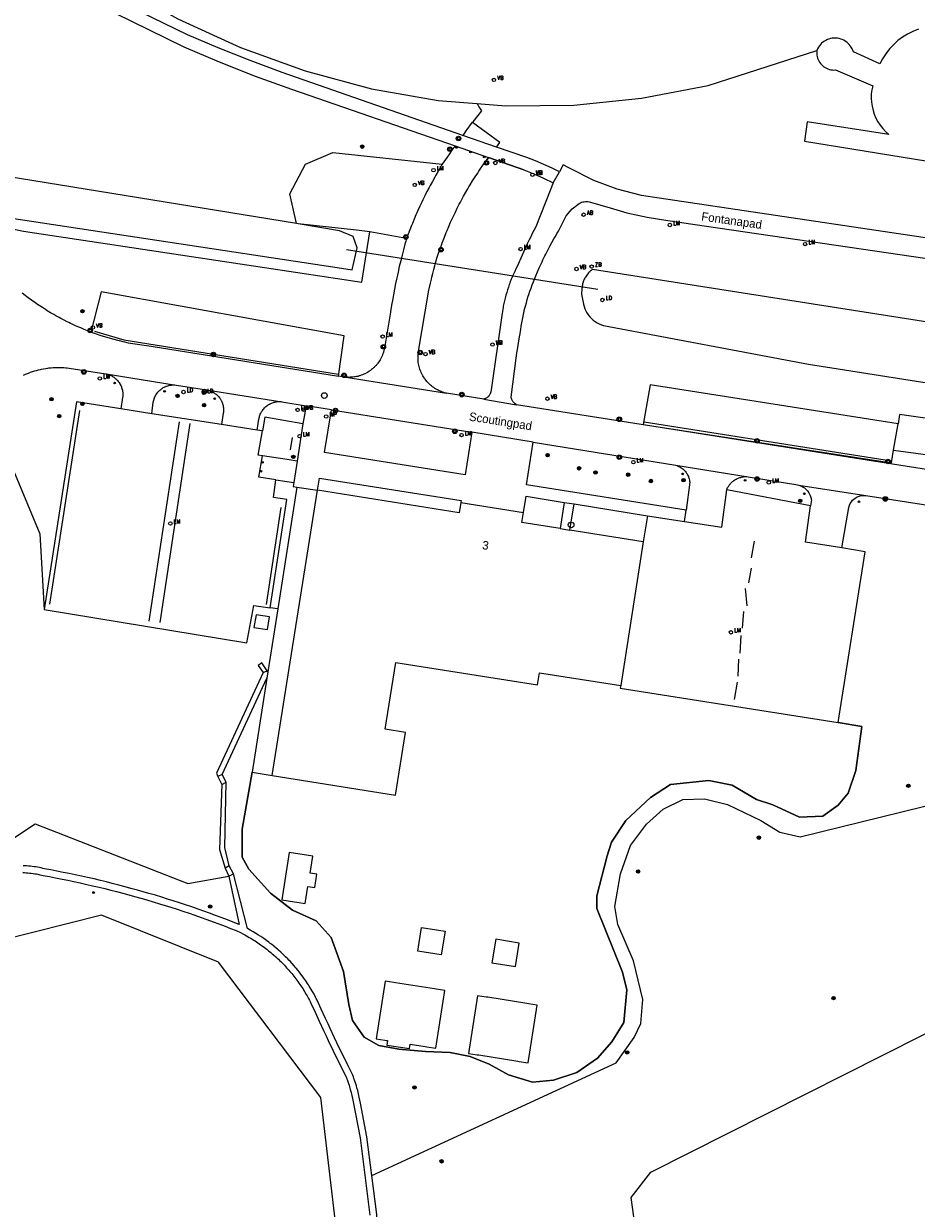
# Model space of a CAD drawing. Header units: metres. Extents: x 138165 to 154469, y 480134 to 494189.
# Tile 47 of 256: x 143048 to 143178, y 484844 to 485018. Entities that reach past the tile are written whole.
import ezdxf

# ---------------------------------------------------------------- set-up
doc = ezdxf.new("R2010")
doc.units = ezdxf.units.M
doc.header["$LTSCALE"] = 0.001
doc.header["$MEASUREMENT"] = 0
for name, color, linetype, lineweight in [('Level 5', 7, 'Continuous', 0), ('TOP-L-duiker', 7, 'Continuous', 0), ('TOP-L-terrein schutting raster hek leuning', 7, 'Continuous', 0), ('TOP-L-topo objecten punt', 7, 'Continuous', 0), ('TOP-L-topo objecten vlak', 7, 'Continuous', 0), ('TOP-L-verharding molgoot', 7, 'Continuous', 0), ('TOP-L-verharding vangrail', 7, 'Continuous', 0), ('TOP-T-topo huisnummering naamgeving', 7, 'Continuous', 0)]:
    doc.layers.add(name, color=color, linetype=linetype, lineweight=lineweight)
doc.styles.add('Style-INTL_ISO', font='INTL_ISO.shx')
doc.styles.add('Style-STANDARD', font='STANDARD.shx')

# ---------------------------------------------------------------- blocks, each defined once
blk = doc.blocks.new('24')
at = {"layer": 'TOP-L-topo objecten punt', "color": 7, "linetype": 'Continuous', "lineweight": 0}
for radius in [0.025, 0.0182, 0.0115, 0.005]:
    blk.add_circle((0, 0), radius, dxfattribs=at)
blk = doc.blocks.new('39')
at = {"layer": 'TOP-L-topo objecten punt', "color": 7, "linetype": 'Continuous', "lineweight": 0}
for p, q in [((0.0175, 0.0175), (-0.0175, 0.0175)), ((-0.0175, 0.0175), (-0.0175, -0.0175)), ((0.0175, 0.0175), (0.0175, -0.0175)), ((0.0175, -0.0175), (-0.0175, -0.0175))]:
    blk.add_line(p, q, dxfattribs=at)
blk.add_circle((0, 0), 0.0332, dxfattribs=at)
blk = doc.blocks.new('121')
at = {"layer": 'TOP-L-topo objecten punt', "color": 7, "linetype": 'Continuous', "lineweight": 0}
blk.add_circle((0, 0), 0.025, dxfattribs=at)
at = {"layer": 'TOP-L-topo objecten punt', "color": 7, "linetype": 'Continuous', "lineweight": 0, "style": 'Style-STANDARD'}
blk.add_text('LD', height=0.06, dxfattribs=at).set_placement((0.0483, 0))
blk = doc.blocks.new('*U13')
at = {"layer": 'Level 5', "color": 7, "linetype": 'Continuous', "lineweight": 0}
blk.add_circle((0, 0), 0.0415, dxfattribs=at)
blk = doc.blocks.new('150')
at = {"layer": 'Level 5', "color": 7, "linetype": 'Continuous', "lineweight": 0}
blk.add_blockref('*U13', (0, 0), dxfattribs=at)
blk = doc.blocks.new('73')
at = {"layer": 'TOP-L-topo objecten punt', "color": 7, "linetype": 'Continuous', "lineweight": 0}
blk.add_circle((0, 0), 0.025, dxfattribs=at)
at = {"layer": 'TOP-L-topo objecten punt', "color": 7, "linetype": 'Continuous', "lineweight": 0, "style": 'Style-STANDARD'}
blk.add_text('WP', height=0.06, dxfattribs=at).set_placement((0.0483, 0))
blk = doc.blocks.new('16')
at = {"layer": 'TOP-L-topo objecten punt', "color": 7, "linetype": 'Continuous', "lineweight": 0}
blk.add_circle((0, 0), 0.025, dxfattribs=at)
at = {"layer": 'TOP-L-topo objecten punt', "color": 7, "linetype": 'Continuous', "lineweight": 0, "style": 'Style-STANDARD'}
blk.add_text('LM', height=0.06, dxfattribs=at).set_placement((0.0483, 0))
blk = doc.blocks.new('10')
at = {"layer": 'TOP-L-topo objecten punt', "linetype": 'Continuous', "lineweight": 0}
blk.add_circle((0, 0), 0.0125, dxfattribs=at)
blk = doc.blocks.new('14')
at = {"layer": 'TOP-L-topo objecten punt', "color": 7, "linetype": 'Continuous', "lineweight": 0}
blk.add_circle((0, 0), 0.025, dxfattribs=at)
at = {"layer": 'TOP-L-topo objecten punt', "color": 7, "linetype": 'Continuous', "lineweight": 0, "style": 'Style-STANDARD'}
blk.add_text('VB', height=0.06, dxfattribs=at).set_placement((0.0483, 0))
blk = doc.blocks.new('85')
at = {"layer": 'TOP-L-topo objecten punt', "color": 7, "linetype": 'Continuous', "lineweight": 0}
blk.add_circle((0, 0), 0.025, dxfattribs=at)
at = {"layer": 'TOP-L-topo objecten punt', "color": 7, "linetype": 'Continuous', "lineweight": 0, "style": 'Style-STANDARD'}
blk.add_text('ZB', height=0.06, dxfattribs=at).set_placement((0.0483, 0))
blk = doc.blocks.new('11')
at = {"layer": 'TOP-L-topo objecten punt', "color": 7, "linetype": 'Continuous', "lineweight": 0}
blk.add_circle((0, 0), 0.025, dxfattribs=at)
at = {"layer": 'TOP-L-topo objecten punt', "color": 7, "linetype": 'Continuous', "lineweight": 0, "style": 'Style-STANDARD'}
blk.add_text('AB', height=0.06, dxfattribs=at).set_placement((0.0483, 0))

msp = doc.modelspace()

# ---------------------------------------------------------------- linework, layer by layer
at = {"layer": 'TOP-L-duiker', "flags": 128}
msp.add_lwpolyline([(143094.85, 484984.64), (143131.67, 484978.83)], dxfattribs=at)
at = {"layer": 'TOP-L-terrein schutting raster hek leuning', "flags": 128}
for points in [[(143134.99, 484920.83), (143134.93, 484920.42), (143166.79, 484915.39), (143170.26, 484914.84), (143169.41, 484908.38), (143168.27, 484905.09), (143166.82, 484903.3), (143164.58, 484901.71), (143161.15, 484901.56), (143157.27, 484903.35), (143154.88, 484904.15), (143151.3, 484906.24), (143147.91, 484906.93), (143142.29, 484906.34), (143139.35, 484904.44), (143135.72, 484901.06), (143133.63, 484897.92), (143133.03, 484895.89), (143131.49, 484890.06), (143131.49, 484888.17), (143135.27, 484878.87), (143135.87, 484876.28), (143135.47, 484871.5), (143133.68, 484868.66), (143131.59, 484866.28), (143128.56, 484864.18), (143125.17, 484863.09), (143122.09, 484862.79), (143118.6, 484863.84), (143115.77, 484865.43), (143112.98, 484866.52), (143110.04, 484867.12), (143106.41, 484867.27), (143102.53, 484867.62), (143099.59, 484868.12), (143097.45, 484869.36), (143095.76, 484871.8), (143095.21, 484874.14), (143094.42, 484878.97), (143092.63, 484883.94), (143090.44, 484886.38), (143086.95, 484887.97), (143083.77, 484890.41), (143080.58, 484893.94), (143079.59, 484895.69), (143079.62, 484899.79), (143081.06, 484908.14), (143083.98, 484907.65), (143090.63, 484949.42)], [(143098.58, 484849.09), (143134.35, 484865.59), (143136.95, 484869.33), (143137.96, 484871.36), (143138.25, 484874.87), (143136.89, 484880.52), (143134.57, 484885.84), (143134.12, 484888.49), (143134.97, 484893.24), (143136.44, 484897.43), (143138.79, 484900.54), (143141.22, 484902.74), (143144.1, 484904.16), (143147.27, 484904.22), (143150.6, 484903.42), (143155.52, 484901.05), (143158.29, 484899.35), (143161.23, 484898.67), (143188.21, 484905.29), (143208.73, 484909.98), (143225.04, 484918.58)]]:
    msp.add_lwpolyline(points, dxfattribs=at)
at = {"layer": 'TOP-L-topo objecten vlak', "flags": 128}
for points in [[(143111.88, 485001.34), (143085.47, 485010.52), (143080.77, 485012.29), (143076.08, 485014.13), (143071.59, 485016.06), (143057.87, 485022.8), (143040.3, 485031.84), (143039.23, 485032.65), (143038.22, 485033.54), (143037.3, 485034.52), (143033.08, 485039.49), (143034.04, 485040.35)], [(143017.81, 485026.51), (143031.69, 485038.29), (143036.57, 485032.52), (143038.11, 485031.18), (143038.8, 485030.64), (143039.55, 485030.16), (143040.34, 485029.75), (143058.45, 485020.47), (143071.05, 485014.3), (143076.25, 485012.09), (143081.51, 485010.02), (143086.83, 485008.09), (143110.76, 484999.82)], [(143048.52, 485032.53), (143053.09, 485028.93), (143061.43, 485023.31), (143070.2, 485018.38), (143079.35, 485014.2), (143088.81, 485010.77), (143098.52, 485008.13), (143108.31, 485006.46), (143113.96, 485006.01)], [(143178.57, 485016.87), (143177.76, 485016.56), (143176.98, 485016.17), (143176.24, 485015.72), (143175.54, 485015.2), (143174.9, 485014.61), (143174.31, 485013.98), (143173.78, 485013.29), (143173.31, 485012.56), (143172.91, 485011.79), (143169.04, 485013.56), (143168.95, 485013.79), (143168.85, 485014.02), (143168.73, 485014.24), (143168.59, 485014.44), (143168.43, 485014.64), (143168.25, 485014.81), (143168.06, 485014.97), (143167.86, 485015.12), (143167.64, 485015.25), (143167.42, 485015.35), (143167.18, 485015.44), (143166.94, 485015.5), (143166.7, 485015.55), (143166.45, 485015.57), (143166.2, 485015.57), (143165.95, 485015.55), (143165.7, 485015.5), (143165.46, 485015.44), (143165.23, 485015.35), (143165, 485015.24), (143164.79, 485015.12), (143164.58, 485014.97), (143164.39, 485014.81), (143164.22, 485014.63), (143164.06, 485014.44), (143163.92, 485014.23), (143163.8, 485014.01), (143163.7, 485013.78)], [(143113.96, 485006.01), (143118.21, 485005.67), (143128.14, 485005.78), (143138.03, 485006.77), (143147.78, 485008.64), (143163.7, 485013.78)], [(143163.7, 485013.78), (143163.67, 485013.56), (143163.67, 485013.33), (143163.7, 485013.1), (143163.74, 485012.88), (143163.8, 485012.66), (143163.88, 485012.45), (143163.97, 485012.24), (143164.09, 485012.05), (143164.22, 485011.87), (143164.37, 485011.69), (143164.53, 485011.54), (143164.71, 485011.39), (143164.9, 485011.27), (143165.1, 485011.16), (143165.31, 485011.07), (143165.52, 485011), (143165.74, 485010.94), (143165.97, 485010.91), (143166.19, 485010.9), (143166.42, 485010.91), (143171.86, 485008.6), (143171.73, 485008), (143171.66, 485007.4), (143171.64, 485006.79), (143171.68, 485006.19), (143171.77, 485005.59), (143171.91, 485004.99), (143172.1, 485004.42), (143172.34, 485003.86), (143172.63, 485003.32), (143172.96, 485002.82), (143173.34, 485002.34), (143173.75, 485001.9), (143174.21, 485001.49), (143162.29, 485003.34), (143161.9, 485000.47), (143265.67, 484983.66)], [(143113.96, 485006.01), (143114.09, 485005.79), (143114.26, 485005.53), (143114.62, 485004.95), (143114.08, 485004.25), (143113.37, 485003.33), (143113.3, 485003.24)], [(143113.3, 485003.24), (143113.24, 485003.28), (143112.35, 485001.98), (143111.97, 485001.47), (143111.88, 485001.34)], [(143116.81, 484999.62), (143117.32, 485000.31), (143113.3, 485003.24)], [(143116.81, 484999.62), (143111.88, 485001.34)], [(143110.76, 484999.82), (143110.26, 484999.11), (143109.93, 484998.64), (143109.59, 484998.16), (143109.37, 484997.82), (143108.87, 484997.13)], [(143110.76, 484999.82), (143110.77, 484999.82), (143115.67, 484998.1)], [(143126.04, 484996.02), (143124.99, 484996.52), (143123.77, 484997.07), (143122.53, 484997.59), (143121.28, 484998.08), (143116.81, 484999.62)], [(143087.56, 484988.42), (143086.57, 484992.79), (143088.86, 484997.12), (143092.88, 484998.84), (143108.87, 484997.13)], [(143109.51, 484963.6), (143109.43, 484963.62), (143109.23, 484963.67), (143109.13, 484963.7), (143108.93, 484963.77), (143108.83, 484963.8), (143108.74, 484963.84), (143108.64, 484963.88), (143108.45, 484963.96), (143108.27, 484964.05), (143108.08, 484964.15), (143107.99, 484964.2), (143107.82, 484964.3), (143107.64, 484964.42), (143107.56, 484964.48), (143107.48, 484964.54), (143107.31, 484964.67), (143107.15, 484964.8), (143107, 484964.94), (143106.93, 484965.01), (143106.86, 484965.09), (143106.71, 484965.24), (143106.64, 484965.31), (143106.51, 484965.47), (143106.39, 484965.64), (143106.33, 484965.72), (143106.27, 484965.81), (143106.15, 484965.98), (143106.05, 484966.16), (143105.95, 484966.34), (143105.85, 484966.52), (143105.81, 484966.62), (143105.73, 484966.81), (143105.69, 484966.9), (143105.62, 484967.1), (143105.56, 484967.3), (143105.5, 484967.49), (143105.45, 484967.7), (143105.42, 484967.9), (143105.38, 484968.1), (143105.37, 484968.21), (143105.35, 484968.41), (143105.34, 484968.52), (143105.34, 484968.62), (143105.34, 484968.83), (143105.34, 484968.93), (143105.35, 484969.14), (143105.36, 484969.34), (143105.37, 484969.45), (143106.94, 484978.66), (143107.16, 484979.72), (143107.29, 484980.28), (143107.35, 484980.57), (143107.49, 484981.13), (143107.63, 484981.7), (143107.78, 484982.26), (143107.86, 484982.54), (143107.94, 484982.82), (143108.11, 484983.38), (143108.29, 484983.93), (143108.47, 484984.49), (143108.76, 484985.29), (143108.87, 484985.59), (143109.1, 484986.21), (143109.34, 484986.82), (143109.47, 484987.12), (143109.59, 484987.42), (143109.85, 484988.02), (143110.11, 484988.62), (143110.24, 484988.92), (143110.38, 484989.22), (143110.52, 484989.52), (143110.8, 484990.11), (143111.09, 484990.7), (143111.38, 484991.28), (143111.53, 484991.57), (143111.84, 484992.15), (143111.99, 484992.44), (143112.31, 484993.01), (143112.61, 484993.53), (143112.79, 484993.82), (143112.97, 484994.11), (143113.33, 484994.69), (143113.7, 484995.26), (143114.07, 484995.83), (143114.26, 484996.11), (143114.65, 484996.68), (143114.84, 484996.96), (143115.24, 484997.51), (143115.44, 484997.79)], [(143120.81, 484996.29), (143115.67, 484998.1), (143115.44, 484997.79)], [(143115.44, 484997.79), (143115.67, 484998.1)], [(143115.67, 484998.1), (143120.81, 484996.29)], [(143087.56, 484988.42), (143041.27, 484995.95), (143038.81, 484993.7), (143040.22, 484990.26)], [(143108.87, 484997.13), (143108.3, 484996.08), (143107.96, 484995.49), (143107.79, 484995.2), (143107.45, 484994.6), (143107.13, 484994), (143106.97, 484993.7), (143106.65, 484993.1), (143106.34, 484992.49), (143106.04, 484991.88), (143105.89, 484991.57), (143105.6, 484990.96), (143105.32, 484990.34), (143105.18, 484990.02), (143105.04, 484989.71), (143104.77, 484989.09), (143104.61, 484988.69), (143104.51, 484988.46), (143104.39, 484988.14), (143104.14, 484987.51), (143103.89, 484986.87), (143103.66, 484986.23)], [(143120.81, 484996.29), (143122.26, 484995.69), (143123.69, 484995.06), (143125.1, 484994.4)], [(143125.1, 484994.4), (143126.04, 484996.02)], [(143270.74, 484954.66), (143270.02, 484956.04), (143267.51, 484960.16), (143264.58, 484964), (143263.48, 484965.36), (143261.15, 484967.84), (143258.56, 484970.06), (143255.76, 484972), (143253.09, 484973.42), (143249.03, 484975.14), (143244.81, 484976.42), (143240.48, 484977.26), (143140.63, 484992.14), (143138.02, 484992.56), (143134.48, 484993.46), (143131.05, 484994.73), (143127.39, 484996.59), (143126.57, 484997.03), (143126.04, 484996.02)], [(143125.1, 484994.4), (143124.69, 484993.28), (143122.59, 484987.94), (143122.3, 484987.4), (143122.01, 484986.86), (143121.87, 484986.59), (143121.6, 484986.04), (143121.33, 484985.48), (143119.85, 484982.15), (143119.67, 484981.79), (143119.49, 484981.42), (143119.31, 484981.04), (143119.23, 484980.85), (143119.15, 484980.66), (143118.99, 484980.28), (143118.84, 484979.9), (143118.76, 484979.7), (143118.69, 484979.51), (143118.56, 484979.12), (143118.43, 484978.72), (143118.31, 484978.33), (143118.19, 484977.93), (143118.09, 484977.53), (143117.99, 484977.13), (143117.9, 484976.72), (143117.82, 484976.32), (143117.78, 484976.12), (143117.74, 484975.91), (143117.68, 484975.5), (143117.65, 484975.3), (143115.98, 484963.74), (143115.96, 484963.69), (143115.93, 484963.59), (143115.91, 484963.54), (143115.89, 484963.49), (143115.84, 484963.4), (143115.81, 484963.35), (143115.75, 484963.27), (143115.68, 484963.18), (143115.61, 484963.1), (143115.58, 484963.07), (143115.49, 484963), (143115.41, 484962.94), (143115.32, 484962.88), (143115.23, 484962.83), (143115.18, 484962.81), (143115.08, 484962.77), (143115.03, 484962.75), (143114.97, 484962.72)], [(143119.77, 484961.91), (143119.73, 484961.95), (143119.68, 484961.97), (143119.59, 484962.03), (143119.54, 484962.06), (143119.46, 484962.13), (143119.42, 484962.16), (143119.34, 484962.24), (143119.31, 484962.28), (143119.24, 484962.36), (143119.21, 484962.41), (143119.15, 484962.5), (143119.1, 484962.59), (143119.06, 484962.69), (143119.04, 484962.74), (143119.02, 484962.79), (143119.01, 484962.84), (143118.98, 484962.95), (143118.98, 484963), (143119.7, 484968.71), (143119.76, 484969.07), (143119.82, 484969.53), (143119.89, 484969.99), (143120.04, 484970.91), (143120.19, 484971.84), (143120.27, 484972.3), (143120.32, 484972.68), (143120.36, 484972.93), (143120.43, 484973.43), (143120.48, 484973.67), (143120.52, 484973.92), (143120.61, 484974.41), (143120.71, 484974.9), (143120.82, 484975.39), (143120.93, 484975.88), (143121.05, 484976.36), (143121.19, 484976.84), (143121.25, 484977.09), (143121.33, 484977.33), (143121.47, 484977.8), (143121.55, 484978.04), (143121.7, 484978.52), (143121.87, 484978.99), (143122.04, 484979.46), (143122.22, 484979.92), (143122.32, 484980.16), (143122.57, 484980.78), (143122.82, 484981.37), (143123.08, 484981.95), (143123.21, 484982.24), (143123.48, 484982.82), (143123.61, 484983.11), (143123.89, 484983.69), (143124.03, 484983.97), (143124.32, 484984.54), (143124.47, 484984.82), (143124.62, 484985.11), (143124.92, 484985.67), (143125.23, 484986.22), (143125.39, 484986.5), (143125.71, 484987.05), (143125.87, 484987.33), (143127.01, 484989.54), (143127.88, 484990.58), (143128.93, 484991.39), (143129.12, 484991.48), (143129.28, 484991.55), (143129.47, 484991.6), (143129.63, 484991.63), (143129.82, 484991.65), (143130, 484991.66), (143130.18, 484991.65), (143130.37, 484991.62), (143132.95, 484990.88), (143135.88, 484990.02), (143138.87, 484989.38), (143141.9, 484988.88), (143240.08, 484974.48)], [(143040.22, 484990.26), (143041.41, 484989.61), (143042.87, 484988.83), (143044.4, 484988.18), (143045.98, 484987.67), (143047.59, 484987.3), (143049.24, 484987.08), (143097.11, 484979.84), (143098.27, 484987.21)], [(143040.22, 484990.26), (143042.29, 484989.77), (143093.49, 484982), (143095.7, 484981.68), (143096.42, 484984.89), (143095.87, 484986.53), (143093.87, 484987.39), (143087.8, 484988.38)], [(143087.8, 484988.38), (143087.56, 484988.42)], [(143098.27, 484987.21), (143096.34, 484987.48), (143087.8, 484988.38)], [(143103.66, 484986.23), (143098.27, 484987.21)], [(143103.66, 484986.23), (143103.55, 484985.84), (143103.43, 484985.43), (143103.21, 484984.61), (143103, 484983.79), (143102.8, 484982.97), (143102.6, 484982.14), (143102.41, 484981.31), (143102.32, 484980.9), (143102.23, 484980.48), (143102.05, 484979.65), (143101.89, 484978.82), (143101.73, 484977.98), (143101.58, 484977.15), (143101.51, 484976.73), (143101.37, 484975.89), (143101.3, 484975.47), (143100.42, 484970.18), (143100.39, 484970.03), (143100.35, 484969.83), (143100.29, 484969.63), (143100.23, 484969.44), (143100.16, 484969.25), (143100.12, 484969.15), (143100.04, 484968.96), (143099.95, 484968.78), (143099.85, 484968.6), (143099.8, 484968.51), (143099.69, 484968.34), (143099.58, 484968.17), (143099.46, 484968), (143099.4, 484967.92), (143099.27, 484967.76), (143099.2, 484967.68), (143099.13, 484967.61), (143098.99, 484967.46), (143098.92, 484967.39), (143098.84, 484967.32), (143098.69, 484967.18), (143098.53, 484967.05), (143098.37, 484966.93), (143098.29, 484966.87), (143098.2, 484966.81), (143098.12, 484966.76), (143097.94, 484966.65), (143097.86, 484966.6), (143097.67, 484966.5), (143097.58, 484966.46), (143097.4, 484966.37), (143097.21, 484966.29), (143097.02, 484966.22), (143096.82, 484966.16), (143096.73, 484966.13), (143096.53, 484966.07), (143096.43, 484966.05), (143096.33, 484966.03), (143096.13, 484965.99), (143096.03, 484965.98), (143095.82, 484965.95), (143095.62, 484965.93), (143095.42, 484965.93), (143095.21, 484965.92), (143095.11, 484965.93), (143094.9, 484965.94), (143094.7, 484965.96), (143094.5, 484965.98)], [(143259.73, 484961.46), (143130.88, 484981.71), (143130.79, 484981.65), (143130.73, 484981.6), (143130.66, 484981.55), (143130.59, 484981.49), (143130.53, 484981.44), (143130.47, 484981.38), (143130.35, 484981.27), (143130.29, 484981.2), (143130.17, 484981.08), (143130.12, 484981.01), (143130.02, 484980.88), (143129.92, 484980.74), (143129.83, 484980.6), (143129.79, 484980.53), (143129.75, 484980.45), (143129.67, 484980.3), (143129.6, 484980.15), (143129.57, 484980.07), (143129.51, 484979.91), (143129.48, 484979.83), (143129.46, 484979.75), (143129.42, 484979.59), (143129.4, 484979.51), (143129.38, 484979.42), (143129.36, 484979.26), (143129.34, 484979.09), (143129.33, 484978.92), (143129.26, 484978.09), (143129.56, 484976.63)], [(143093.69, 484966.12), (143094.54, 484971.98), (143058.97, 484978.43), (143057.48, 484972.56)], [(143057.48, 484972.56), (143056.98, 484972.75), (143056.48, 484972.95), (143055.98, 484973.16), (143055.73, 484973.26), (143055.48, 484973.37), (143055.24, 484973.48), (143054.75, 484973.71), (143054.5, 484973.82), (143054.26, 484973.94), (143054.02, 484974.06), (143053.54, 484974.3), (143053.06, 484974.55), (143052.82, 484974.68), (143052.35, 484974.94), (143052.05, 484975.11), (143051.57, 484975.39), (143051.09, 484975.68), (143050.85, 484975.83), (143050.38, 484976.13), (143050.15, 484976.28), (143049.68, 484976.59), (143049.22, 484976.91), (143048.99, 484977.07), (143048.77, 484977.23), (143048.32, 484977.56), (143048.09, 484977.72), (143047.87, 484977.89), (143047.43, 484978.23)], [(143129.56, 484976.63), (143129.64, 484976.29), (143129.76, 484975.97), (143129.9, 484975.65), (143130.06, 484975.35), (143130.25, 484975.06), (143130.47, 484974.79), (143130.71, 484974.54), (143130.97, 484974.31), (143131.24, 484974.1), (143131.54, 484973.92), (143131.85, 484973.76), (143132.17, 484973.63), (143132.49, 484973.53), (143162.46, 484967.87), (143257.6, 484952.86)], [(143057.48, 484972.56), (143057.99, 484972.38), (143058.25, 484972.28), (143058.76, 484972.11), (143059.27, 484971.95), (143059.79, 484971.79), (143060.3, 484971.64), (143060.83, 484971.5), (143061.35, 484971.36), (143061.61, 484971.3), (143062.14, 484971.17), (143062.4, 484971.11), (143062.93, 484971), (143063.29, 484970.93), (143066.27, 484970.47), (143093.69, 484966.12)], [(143047.62, 484966.26), (143047.9, 484966.38), (143048.19, 484966.5), (143048.33, 484966.56), (143048.62, 484966.67), (143048.92, 484966.77), (143049.21, 484966.86), (143049.51, 484966.95), (143049.66, 484966.99), (143049.81, 484967.03), (143050.11, 484967.09), (143050.27, 484967.13), (143050.55, 484967.18), (143050.86, 484967.23), (143051.17, 484967.28), (143051.33, 484967.3), (143051.64, 484967.33), (143051.95, 484967.35), (143052.26, 484967.37), (143052.58, 484967.38), (143052.89, 484967.38), (143053.05, 484967.38), (143053.2, 484967.37), (143053.51, 484967.36), (143053.83, 484967.33), (143053.98, 484967.32), (143054.29, 484967.28), (143059.64, 484966.43), (143059.71, 484966.42)], [(143059.71, 484966.42), (143059.87, 484966.38), (143059.94, 484966.36), (143060.09, 484966.32), (143060.24, 484966.26), (143060.38, 484966.2), (143060.52, 484966.13), (143060.66, 484966.05), (143060.73, 484966.01), (143060.86, 484965.93), (143060.98, 484965.83), (143061.04, 484965.78), (143061.1, 484965.73), (143061.16, 484965.68), (143061.27, 484965.57), (143061.33, 484965.52), (143061.38, 484965.46), (143061.48, 484965.34), (143061.58, 484965.22), (143061.62, 484965.15), (143061.7, 484965.02), (143061.78, 484964.88), (143061.85, 484964.74), (143061.89, 484964.67), (143061.95, 484964.53), (143061.97, 484964.46), (143062.02, 484964.31), (143062.06, 484964.16), (143062.08, 484964.08), (143062.1, 484964), (143062.12, 484963.85), (143062.13, 484963.77), (143062.15, 484963.62), (143062.15, 484963.54), (143062.15, 484963.38), (143062.15, 484963.23), (143062.13, 484963.07), (143062.12, 484962.97), (143061.84, 484961.32)], [(143059.71, 484966.42), (143069.93, 484964.79)], [(143066.39, 484960.6), (143066.61, 484962.28), (143066.63, 484962.43), (143066.67, 484962.58), (143066.71, 484962.73), (143066.73, 484962.8), (143066.79, 484962.95), (143066.85, 484963.09), (143066.91, 484963.23), (143066.99, 484963.36), (143067.03, 484963.43), (143067.11, 484963.56), (143067.16, 484963.62), (143067.25, 484963.74), (143067.35, 484963.85), (143067.46, 484963.97), (143067.57, 484964.07), (143067.69, 484964.17), (143067.81, 484964.26), (143067.88, 484964.31), (143068.01, 484964.39), (143068.07, 484964.43), (143068.21, 484964.5), (143068.28, 484964.53), (143068.42, 484964.6), (143068.49, 484964.63), (143068.56, 484964.65), (143068.71, 484964.7), (143068.86, 484964.74), (143068.93, 484964.76), (143069.01, 484964.77), (143069.16, 484964.79), (143069.24, 484964.8), (143069.32, 484964.81), (143069.47, 484964.82), (143069.62, 484964.82), (143069.78, 484964.81), (143069.93, 484964.79)], [(143069.93, 484964.79), (143070.01, 484964.78), (143074.41, 484964.08)], [(143094.5, 484965.98), (143094.3, 484966.02), (143093.69, 484966.12)], [(143094.5, 484965.98), (143109.51, 484963.6)], [(143175.58, 484959.14), (143139.29, 484964.84), (143138.26, 484959), (143174.61, 484953.41), (143174.92, 484955.29)], [(143074.41, 484964.08), (143074.56, 484964.05), (143074.71, 484964.01), (143074.79, 484963.99), (143074.86, 484963.96), (143074.93, 484963.94), (143075.08, 484963.88), (143075.15, 484963.85), (143075.29, 484963.78), (143075.36, 484963.74), (143075.49, 484963.66), (143075.55, 484963.62), (143075.68, 484963.53), (143075.8, 484963.44), (143075.86, 484963.39), (143075.98, 484963.28), (143076.03, 484963.23), (143076.08, 484963.17), (143076.19, 484963.06), (143076.28, 484962.93), (143076.37, 484962.81), (143076.42, 484962.74), (143076.49, 484962.61), (143076.53, 484962.54), (143076.57, 484962.47), (143076.64, 484962.34), (143076.67, 484962.26), (143076.72, 484962.12), (143076.74, 484962.05), (143076.77, 484961.97), (143076.81, 484961.82), (143076.84, 484961.67), (143076.85, 484961.59), (143076.87, 484961.44), (143076.89, 484961.29), (143076.89, 484961.21), (143076.89, 484961.05), (143076.88, 484960.9), (143076.87, 484960.82), (143076.85, 484960.67), (143076.6, 484959.02)], [(143074.41, 484964.08), (143085.4, 484962.36)], [(143114.97, 484962.72), (143109.51, 484963.6)], [(143114.97, 484962.72), (143119.77, 484961.91)], [(143061.84, 484961.32), (143055.38, 484962.32), (143050.64, 484931.97)], [(143066.39, 484960.6), (143061.84, 484961.32)], [(143081.81, 484958.2), (143082.05, 484959.78), (143082.08, 484959.94), (143082.09, 484960.01), (143082.13, 484960.17), (143082.15, 484960.24), (143082.2, 484960.39), (143082.23, 484960.46), (143082.26, 484960.53), (143082.33, 484960.67), (143082.4, 484960.81), (143082.48, 484960.95), (143082.52, 484961.01), (143082.57, 484961.08), (143082.66, 484961.2), (143082.76, 484961.33), (143082.86, 484961.44), (143082.92, 484961.5), (143082.98, 484961.55), (143083.09, 484961.66), (143083.21, 484961.75), (143083.28, 484961.8), (143083.4, 484961.89), (143083.47, 484961.93), (143083.61, 484962.01), (143083.75, 484962.08), (143083.82, 484962.11), (143083.89, 484962.14), (143084.03, 484962.2), (143084.18, 484962.25), (143084.26, 484962.27), (143084.41, 484962.31), (143084.48, 484962.32), (143084.64, 484962.35), (143084.8, 484962.37), (143084.87, 484962.37), (143085.03, 484962.38), (143085.18, 484962.38), (143085.26, 484962.37), (143085.4, 484962.36)], [(143085.4, 484962.36), (143088.99, 484961.78)], [(143088.99, 484961.78), (143088.5, 484959.13)], [(143092.67, 484961.19), (143088.99, 484961.78)], [(143113.2, 484957.89), (143112.25, 484951.65), (143091.67, 484954.92), (143092.67, 484961.19)], [(143092.67, 484961.19), (143113.2, 484957.89)], [(143257.94, 484940.12), (143119.77, 484961.91)], [(143076.6, 484959.02), (143066.39, 484960.6)], [(143088.5, 484959.13), (143082.93, 484960.1), (143082.57, 484958.09)], [(143174.92, 484955.29), (143257.21, 484944.2), (143257.8, 484948.75), (143175.78, 484960.49), (143175.58, 484959.14)], [(143081.81, 484958.2), (143076.6, 484959.02)], [(143082.57, 484958.09), (143081.81, 484958.2)], [(143082.57, 484954.44), (143081.94, 484954.54), (143082.57, 484958.09)], [(143088.5, 484959.13), (143087.64, 484953.66)], [(143122.2, 484956.44), (143113.2, 484957.89)], [(143174.92, 484955.29), (143175.58, 484959.14)], [(143144.57, 484946.49), (143121.21, 484950.19), (143122.2, 484956.44)], [(143122.2, 484956.44), (143143.07, 484953.07)], [(143018.34, 484903.22), (143027.31, 484907.61), (143017.46, 484929.89), (143025.82, 484938.61), (143041.12, 484955.12), (143046.16, 484952.3), (143050.02, 484943.03), (143050.64, 484931.97)], [(143084.54, 484950.93), (143082.05, 484951.33), (143082.57, 484954.44)], [(143087.64, 484953.66), (143086.2, 484953.88), (143082.57, 484954.44)], [(143087.64, 484953.66), (143087.16, 484950.54)], [(143143.07, 484953.07), (143143.24, 484953.01), (143143.52, 484952.9), (143143.66, 484952.82), (143143.8, 484952.73), (143143.95, 484952.62), (143144.08, 484952.53), (143144.19, 484952.43), (143144.29, 484952.33), (143144.39, 484952.22), (143144.47, 484952.13), (143144.55, 484952.02), (143144.63, 484951.91), (143144.71, 484951.78), (143144.78, 484951.65), (143144.84, 484951.54), (143144.89, 484951.42), (143144.93, 484951.3), (143144.97, 484951.2), (143145.01, 484951.07), (143145.04, 484950.9), (143145.07, 484950.74), (143145.09, 484950.6), (143144.57, 484946.49)], [(143143.07, 484953.07), (143153.64, 484951.37)], [(143083.72, 484932.2), (143086.12, 484948.04), (143084.19, 484948.34), (143084.54, 484950.93)], [(143084.54, 484950.93), (143087.16, 484950.54)], [(143090.63, 484949.42), (143090.93, 484951.16), (143111.67, 484947.88), (143111.6, 484947.61)], [(143150.51, 484949.48), (143150.57, 484949.64), (143150.64, 484949.78), (143150.75, 484949.97), (143150.81, 484950.05), (143150.86, 484950.13), (143150.91, 484950.2), (143150.97, 484950.27), (143151.04, 484950.36), (143151.11, 484950.43), (143151.19, 484950.52), (143151.27, 484950.59), (143151.34, 484950.66), (143151.43, 484950.73), (143151.56, 484950.83), (143151.68, 484950.91), (143151.8, 484950.99), (143151.91, 484951.04), (143152.04, 484951.11), (143152.16, 484951.16), (143152.28, 484951.21), (143152.41, 484951.25), (143152.55, 484951.29), (143152.68, 484951.32), (143152.83, 484951.35), (143152.98, 484951.37), (143153.14, 484951.39), (143153.32, 484951.39), (143153.45, 484951.39), (143153.64, 484951.37)], [(143153.64, 484951.37), (143160.6, 484950.23), (143160.86, 484950.19), (143161.08, 484950.14)], [(143083.98, 484907.65), (143090.63, 484949.42)], [(143087.62, 484949.87), (143084.82, 484932.05)], [(143087.16, 484950.54), (143087.07, 484949.96), (143087.62, 484949.87)], [(143087.62, 484949.87), (143090.63, 484949.42)], [(143111.6, 484947.61), (143111.36, 484946.12), (143090.63, 484949.42)], [(143144.32, 484944.85), (143149.77, 484944.02), (143150.51, 484949.48)], [(143162.76, 484947.11), (143150.51, 484949.48)], [(143161.08, 484950.14), (143161.3, 484950.06), (143161.49, 484949.98), (143161.69, 484949.87), (143161.87, 484949.74), (143162.03, 484949.61), (143162.2, 484949.45), (143162.31, 484949.33), (143162.44, 484949.16), (143162.52, 484949.04), (143162.59, 484948.91), (143162.67, 484948.74), (143162.73, 484948.62), (143162.78, 484948.47), (143162.82, 484948.35), (143162.86, 484948.17), (143162.87, 484948.09), (143162.89, 484947.98), (143162.76, 484947.11)], [(143161.08, 484950.14), (143170.88, 484948.62)], [(143111.6, 484947.61), (143120.77, 484946.15)], [(143120.77, 484946.15), (143121.18, 484948.52), (143126.71, 484947.63)], [(143126.71, 484947.63), (143126.14, 484943.78)], [(143126.71, 484947.63), (143128.17, 484947.4)], [(143127.55, 484943.55), (143128.17, 484947.4)], [(143128.17, 484947.4), (143138.92, 484945.67)], [(143167.35, 484940.96), (143162.01, 484941.81), (143162.76, 484947.11)], [(143167.35, 484940.96), (143168.37, 484946.9), (143168.46, 484947.2), (143168.59, 484947.48), (143168.75, 484947.73), (143168.92, 484947.93), (143169.12, 484948.12), (143169.29, 484948.25), (143169.6, 484948.43), (143169.89, 484948.54), (143170.2, 484948.61), (143170.53, 484948.64), (143170.88, 484948.62)], [(143170.88, 484948.62), (143210.33, 484942.5)], [(143126.14, 484943.78), (143120.53, 484944.67), (143120.77, 484946.15)], [(143138.92, 484945.67), (143138.3, 484941.84)], [(143138.92, 484945.67), (143144.32, 484944.85)], [(143144.32, 484944.85), (143144.57, 484946.49)], [(143126.14, 484943.78), (143127.55, 484943.55)], [(143138.3, 484941.84), (143127.55, 484943.55)], [(143138.3, 484941.84), (143134.99, 484920.83)], [(143166.79, 484915.39), (143170.77, 484940.37), (143167.35, 484940.96)], [(143050.64, 484931.97), (143080.3, 484927.08), (143081.32, 484932.51), (143083.72, 484932.2)], [(143084.82, 484932.05), (143083.37, 484922.85)], [(143084.82, 484932.05), (143083.72, 484932.2)], [(143081.33, 484929.33), (143083.32, 484929.01), (143083.63, 484930.88), (143081.64, 484931.19), (143081.33, 484929.33)], [(143083.28, 484922.99), (143082.49, 484924.16), (143081.96, 484923.77), (143082.66, 484922.71)], [(143082.66, 484922.71), (143083.28, 484922.99)], [(143083.37, 484922.85), (143083.22, 484921.91)], [(143083.37, 484922.85), (143083.28, 484922.99)], [(143083.98, 484907.65), (143102.05, 484904.77), (143103.51, 484913.95), (143100.55, 484914.42), (143102.1, 484924.21), (143122.84, 484920.91), (143123.13, 484922.69), (143134.99, 484920.83)], [(143082.66, 484922.71), (143075.84, 484907.99), (143076.05, 484907.49)], [(143076.68, 484907.81), (143083.22, 484921.91)], [(143083.22, 484921.91), (143081.06, 484908.14)], [(143134.99, 484920.83), (143134.93, 484920.42), (143166.79, 484915.39)], [(143081.06, 484908.14), (143079.62, 484899.79), (143079.59, 484895.69), (143080.58, 484893.94), (143083.77, 484890.41), (143086.95, 484887.97), (143090.44, 484886.38), (143092.63, 484883.94), (143094.42, 484878.97), (143095.21, 484874.14), (143095.76, 484871.8), (143097.45, 484869.36), (143099.59, 484868.12), (143102.53, 484867.62), (143106.41, 484867.27), (143110.04, 484867.12), (143112.98, 484866.52), (143115.77, 484865.43), (143118.6, 484863.84), (143122.09, 484862.79), (143125.17, 484863.09), (143128.56, 484864.18), (143131.59, 484866.28), (143133.68, 484868.66), (143135.47, 484871.5), (143135.87, 484876.28), (143135.27, 484878.87), (143131.49, 484888.17), (143131.49, 484890.06), (143133.03, 484895.89), (143133.63, 484897.92), (143135.72, 484901.06), (143139.35, 484904.44), (143142.29, 484906.34), (143147.91, 484906.93), (143151.3, 484906.24), (143154.88, 484904.15), (143157.27, 484903.35), (143161.15, 484901.56), (143164.58, 484901.71), (143166.82, 484903.3), (143168.27, 484905.09), (143169.41, 484908.38), (143170.26, 484914.84), (143166.79, 484915.39)], [(143076.68, 484907.81), (143076.05, 484907.49)], [(143076.05, 484907.49), (143076.64, 484906.33)], [(143077.25, 484906.66), (143076.68, 484907.81)], [(143081.06, 484908.14), (143083.98, 484907.65)], [(143076.64, 484906.33), (143076.28, 484896.84), (143077.12, 484894.11)], [(143076.64, 484906.33), (143077.25, 484906.66)], [(143077.73, 484894.43), (143077.09, 484897.11), (143077.25, 484906.66)], [(143098.58, 484849.09), (143134.35, 484865.59), (143136.95, 484869.33), (143137.96, 484871.36), (143138.25, 484874.87), (143136.89, 484880.52), (143134.57, 484885.84), (143134.12, 484888.49), (143134.97, 484893.24), (143136.44, 484897.43), (143138.79, 484900.54), (143141.22, 484902.74), (143144.1, 484904.16), (143147.27, 484904.22), (143150.6, 484903.42), (143155.52, 484901.05), (143158.29, 484899.35), (143161.23, 484898.67), (143188.21, 484905.29)], [(143027.87, 484884.51), (143040.06, 484894.47), (143049.3, 484900.58), (143071.66, 484891.85), (143077.67, 484892.94)], [(143090.53, 484893.22), (143089.54, 484893.37), (143089.93, 484895.84), (143086.47, 484896.39), (143085.39, 484889.47), (143088.84, 484888.93), (143089.23, 484891.4), (143090.22, 484891.24), (143090.53, 484893.22)], [(143047.51, 484893.45), (143047.74, 484893.44), (143048.01, 484893.43), (143048.24, 484893.41), (143048.51, 484893.38), (143048.74, 484893.36), (143049.01, 484893.32), (143049.27, 484893.28), (143049.51, 484893.24), (143049.73, 484893.2), (143050, 484893.14), (143050.23, 484893.09), (143050.47, 484893.03), (143051.43, 484892.85), (143052.29, 484892.69), (143053.25, 484892.5), (143054.11, 484892.33), (143054.96, 484892.15), (143055.92, 484891.94), (143056.88, 484891.72), (143057.73, 484891.53), (143058.68, 484891.3), (143059.53, 484891.1), (143060.38, 484890.89), (143061.22, 484890.67), (143062.17, 484890.42), (143063.01, 484890.2), (143063.85, 484889.96), (143064.8, 484889.7), (143065.64, 484889.46), (143066.58, 484889.18), (143067.52, 484888.89), (143068.35, 484888.64), (143069.18, 484888.37), (143070.11, 484888.07), (143070.94, 484887.8), (143071.87, 484887.49), (143072.7, 484887.2), (143073.62, 484886.88), (143074.45, 484886.58), (143075.37, 484886.25), (143076.18, 484885.94), (143077.1, 484885.6), (143077.92, 484885.28), (143078.73, 484884.96), (143078.93, 484884.87), (143079.16, 484884.76), (143079.36, 484884.66), (143079.78, 484884.44), (143080.01, 484884.32), (143080.23, 484884.2), (143080.64, 484883.96), (143080.87, 484883.83), (143081.09, 484883.7), (143081.31, 484883.56), (143081.49, 484883.45), (143081.7, 484883.3), (143081.92, 484883.16), (143082.1, 484883.04), (143082.31, 484882.89), (143082.66, 484882.64), (143082.87, 484882.49), (143083.07, 484882.33), (143083.28, 484882.17), (143083.48, 484882.01), (143083.81, 484881.74), (143084.01, 484881.57), (143084.21, 484881.4), (143084.53, 484881.12), (143084.72, 484880.94), (143084.91, 484880.77), (143085.09, 484880.59), (143085.28, 484880.41), (143085.46, 484880.22), (143085.61, 484880.07), (143085.79, 484879.88), (143086.11, 484879.53), (143086.26, 484879.37), (143086.43, 484879.18), (143086.6, 484878.98), (143086.87, 484878.66), (143087.17, 484878.28), (143087.48, 484877.88), (143087.77, 484877.49), (143087.92, 484877.28), (143088.18, 484876.89), (143088.47, 484876.46), (143088.72, 484876.06), (143088.99, 484875.62), (143089.11, 484875.39), (143089.32, 484875.02), (143089.45, 484874.79), (143089.57, 484874.56), (143089.67, 484874.34), (143090.27, 484873.03), (143090.89, 484871.68), (143091.51, 484870.33), (143091.83, 484869.66), (143092.21, 484868.85), (143092.91, 484867.38), (143093.56, 484866.04), (143094.22, 484864.71), (143094.87, 484863.39), (143095.01, 484863.03), (143095.16, 484862.57), (143095.24, 484862.32), (143095.3, 484862.11), (143095.43, 484861.69), (143095.55, 484861.27), (143095.6, 484861.06), (143095.67, 484860.8), (143095.77, 484860.38), (143095.81, 484860.16), (143096.86, 484854.65), (143098.31, 484843.33)], [(143077.67, 484892.94), (143079.19, 484885.86), (143078.29, 484886.21), (143077.47, 484886.53), (143076.55, 484886.87), (143075.73, 484887.18), (143074.81, 484887.52), (143073.98, 484887.81), (143073.16, 484888.1), (143072.23, 484888.42), (143071.3, 484888.73), (143070.46, 484889.01), (143069.53, 484889.31), (143068.69, 484889.58), (143067.86, 484889.84), (143066.91, 484890.12), (143065.97, 484890.4), (143065.13, 484890.64), (143064.29, 484890.88), (143063.34, 484891.14), (143062.49, 484891.37), (143061.54, 484891.62), (143060.59, 484891.86), (143059.74, 484892.08), (143058.89, 484892.28), (143057.93, 484892.51), (143056.97, 484892.73), (143056.12, 484892.92), (143055.15, 484893.13), (143054.3, 484893.31), (143053.44, 484893.48), (143052.48, 484893.67), (143051.61, 484893.84), (143050.68, 484894.01), (143050.46, 484894.06), (143050.19, 484894.12), (143049.95, 484894.17), (143049.68, 484894.22), (143049.44, 484894.27), (143049.17, 484894.31), (143048.9, 484894.34), (143048.62, 484894.38), (143048.35, 484894.4), (143048.07, 484894.43), (143047.83, 484894.44), (143047.55, 484894.45)], [(143077.73, 484894.43), (143077.12, 484894.11)], [(143077.12, 484894.11), (143077.67, 484892.94)], [(143078.33, 484893.24), (143077.73, 484894.43)], [(143077.67, 484892.94), (143078.33, 484893.24)], [(143098.58, 484849.09), (143097.85, 484854.78), (143096.93, 484859.7), (143096.84, 484860.14), (143096.75, 484860.58), (143096.63, 484861.05), (143096.51, 484861.53), (143096.39, 484861.96), (143096.32, 484862.22), (143096.17, 484862.69), (143096.1, 484862.9), (143095.96, 484863.33), (143095.89, 484863.54), (143095.79, 484863.79), (143095.45, 484864.47), (143095.12, 484865.14), (143094.47, 484866.47), (143093.82, 484867.8), (143093.12, 484869.27), (143092.48, 484870.61), (143092.17, 484871.29), (143091.8, 484872.09), (143091.18, 484873.44), (143090.57, 484874.79), (143090.45, 484875.02), (143090.35, 484875.21), (143090.23, 484875.45), (143090.12, 484875.64), (143089.91, 484876.02), (143089.8, 484876.21), (143089.66, 484876.44), (143089.43, 484876.81), (143089.29, 484877.04), (143089.17, 484877.22), (143088.92, 484877.59), (143088.65, 484877.98), (143088.52, 484878.16), (143088.36, 484878.37), (143088.1, 484878.72), (143087.96, 484878.9), (143087.8, 484879.1), (143087.52, 484879.44), (143087.38, 484879.61), (143087.2, 484879.81), (143086.91, 484880.14), (143086.61, 484880.47), (143086.46, 484880.62), (143086.28, 484880.82), (143085.97, 484881.13), (143085.62, 484881.47), (143085.43, 484881.65), (143085.27, 484881.79), (143084.94, 484882.09), (143084.77, 484882.23), (143084.57, 484882.4), (143084.24, 484882.68), (143083.89, 484882.96), (143083.72, 484883.09), (143083.51, 484883.26), (143083.15, 484883.52), (143082.76, 484883.8), (143082.36, 484884.07), (143081.99, 484884.31), (143081.62, 484884.54), (143081.2, 484884.79), (143080.79, 484885.03), (143080.4, 484885.24), (143078.33, 484893.24)], [(143001.53, 484822.58), (143016.48, 484803.47), (143029.71, 484797.39), (143037.38, 484799.04), (143043.64, 484801.38), (143056.35, 484805.35), (143070.24, 484809.82), (143077.76, 484811.24), (143088.72, 484820.49), (143095.03, 484827.29), (143091.14, 484860.53), (143076.13, 484880.34), (143059.04, 484887.23), (143038.9, 484882.14), (143021.35, 484869.31), (143015.36, 484862.31), (143009.79, 484852.09), (143006.63, 484844.08), (143001.53, 484822.58)], [(143105.83, 484885.4), (143109.29, 484884.86), (143108.74, 484881.4), (143105.29, 484881.95), (143105.83, 484885.4)], [(143116.15, 484880.23), (143119.61, 484879.68), (143120.15, 484883.14), (143116.7, 484883.69), (143116.15, 484880.23)], [(143173.75, 484805.95), (143153.25, 484816.27), (143147.37, 484823.21), (143143.54, 484827.72), (143137.94, 484835.66), (143136.52, 484845.9), (143139.41, 484849.62), (143207.49, 484883.93)], [(143102.06, 484877.33), (143101.81, 484877.37), (143100.53, 484877.57), (143099.19, 484869.12), (143100.48, 484868.92), (143100.72, 484868.88), (143100.87, 484868.86), (143100.76, 484868.2), (143104.09, 484867.68), (143104.2, 484868.33), (143106.4, 484867.98), (143106.65, 484867.95), (143107.93, 484867.74), (143109.27, 484876.19), (143107.98, 484876.39), (143107.74, 484876.43), (143102.06, 484877.33)], [(143114.04, 484875.43), (143112.7, 484866.99), (143113.99, 484866.78), (143114.24, 484866.75), (143119.92, 484865.85), (143120.16, 484865.81), (143121.45, 484865.61), (143122.78, 484874.05), (143121.5, 484874.26), (143121.25, 484874.3), (143115.57, 484875.19), (143115.32, 484875.23), (143114.04, 484875.43)], [(143105.62, 484803.2), (143102.34, 484807.5), (143100.74, 484811.98), (143099.9, 484818.74), (143097.94, 484827.75), (143096.85, 484830.95), (143096.8, 484834.43), (143097.89, 484836.67), (143098.95, 484838.31), (143099.31, 484840.03), (143099.31, 484843.39), (143098.58, 484849.09)]]:
    msp.add_lwpolyline(points, dxfattribs=at)
at = {"layer": 'TOP-L-verharding molgoot', "flags": 128}
for points in [[(143057.99, 484972.66), (143062.29, 484971.41), (143093.69, 484966.4)], [(143174.63, 484953.65), (143138.41, 484959.36)]]:
    msp.add_lwpolyline(points, dxfattribs=at)
at = {"layer": 'TOP-L-verharding vangrail', "flags": 128}
for points in [[(143051.46, 484932.75), (143055.88, 484961.08)], [(143066, 484930.26), (143070.45, 484959.4)], [(143067.61, 484930.05), (143072.01, 484959.15)], [(143086.93, 484957.12), (143086.64, 484955.33)], [(143085.29, 484946.89), (143083.1, 484932.67)], [(143154.13, 484939.52), (143154.56, 484941.96)], [(143153.73, 484935.84), (143154.11, 484938)], [(143153.48, 484932.5), (143153.23, 484935.03)], [(143152.83, 484929.21), (143153.01, 484931.64)], [(143152.49, 484925.58), (143152.64, 484928.16)], [(143152.19, 484922.2), (143152.3, 484924.66)], [(143151.62, 484918.76), (143152.07, 484921.32)]]:
    msp.add_lwpolyline(points, dxfattribs=at)

# ---------------------------------------------------------------- block references
at = {"layer": 'TOP-L-topo objecten punt', "xscale": 10, "yscale": 10, "zscale": 10}
for name, p in [('14', (143116.44, 485009.45)), ('39', (143111.27, 485000.88)), ('24', (143097.18, 484999.69)), ('39', (143110, 484999.31)), ('10', (143110.97, 484999.57)), ('10', (143113.02, 484998.9)), ('10', (143115.02, 484998.18)), ('39', (143115.35, 484997.31)), ('14', (143116.65, 484997.3)), ('16', (143107.6, 484996.25)), ('16', (143122.09, 484995.58)), ('14', (143122.09, 484995.58)), ('14', (143104.86, 484994.09)), ('11', (143129.56, 484989.73)), ('16', (143142.18, 484988.22)), ('39', (143103.56, 484986.47)), ('16', (143120.35, 484984.7)), ('16', (143161.97, 484985.43)), ('39', (143108.7, 484984.61)), ('14', (143128.52, 484981.78)), ('85', (143130.74, 484982.13)), ('121', (143132.32, 484977.25)), ('24', (143056.24, 484975.6)), ('14', (143057.76, 484973.22)), ('39', (143057.37, 484972.77)), ('16', (143100.16, 484971.89)), ('39', (143100.27, 484970.4)), ('39', (143105.65, 484969.57)), ('14', (143106.43, 484969.33)), ('16', (143116.24, 484970.72)), ('14', (143116.24, 484970.72)), ('39', (143075.4, 484969.26)), ('39', (143056.44, 484966.72)), ('16', (143058.78, 484965.77)), ('39', (143094.52, 484966.22)), ('10', (143060.95, 484965.09)), ('24', (143051.71, 484962.72)), ('10', (143068.25, 484963.88)), ('24', (143070.16, 484963.21)), ('121', (143071.02, 484963.78)), ('121', (143074.01, 484963.64)), ('39', (143074.1, 484963.86)), ('10', (143075.59, 484962.8)), ('150', (143091.63, 484963.26)), ('39', (143111.74, 484963.4)), ('14', (143124.27, 484962.8)), ('24', (143056.24, 484962.05)), ('24', (143074.03, 484961.85)), ('16', (143087.72, 484961.16)), ('14', (143088.58, 484961.2)), ('39', (143093.26, 484961.07)), ('24', (143052.84, 484960.25)), ('73', (143091.9, 484960.19)), ('39', (143134.78, 484959.79)), ('16', (143088.01, 484957.32)), ('39', (143110.72, 484958.02)), ('16', (143111.71, 484957.47)), ('39', (143154.93, 484956.63)), ('24', (143087.1, 484954.28)), ('24', (143124.29, 484954.53)), ('39', (143134.79, 484954.24)), ('16', (143136.85, 484953.51)), ('10', (143082.35, 484952.19)), ('10', (143082.58, 484953.49)), ('24', (143128.9, 484952.61)), ('39', (143174.1, 484953.61)), ('24', (143131.31, 484952)), ('24', (143136.08, 484951.68)), ('24', (143139.41, 484950.75)), ('24', (143144.18, 484950.88)), ('10', (143144.06, 484951.79)), ('10', (143153.2, 484950.85)), ('39', (143154.95, 484951.04)), ('16', (143156.67, 484950.53)), ('10', (143161.86, 484948.89)), ('24', (143161.26, 484947.87)), ('10', (143169.86, 484947.72)), ('39', (143173.72, 484948.13)), ('16', (143069.1, 484944.54)), ('150', (143127.73, 484944.32)), ('16', (143151.12, 484928.61)), ('24', (143177.08, 484906.16)), ('24', (143155.2, 484898.56)), ('24', (143137.54, 484893.6)), ('10', (143057.87, 484890.52)), ('24', (143074.93, 484888.47)), ('24', (143166.14, 484875.08)), ('24', (143135.94, 484867.13)), ('24', (143104.82, 484862.01)), ('24', (143108.78, 484851.19))]:
    msp.add_blockref(name, p, dxfattribs=at)

# ---------------------------------------------------------------- texts
at = {"layer": 'TOP-T-topo huisnummering naamgeving', "style": 'Style-INTL_ISO'}
for s, rotation, p in [('Fontanapad', 351.9, (143146.73, 484988.89)), ('Scoutingpad', 351.1, (143112.73, 484959.61)), ('3', 351, (143114.66, 484940.79))]:
    msp.add_text(s, height=1.25, rotation=rotation, dxfattribs=at).set_placement(p)

doc.saveas('drawing.dxf')
